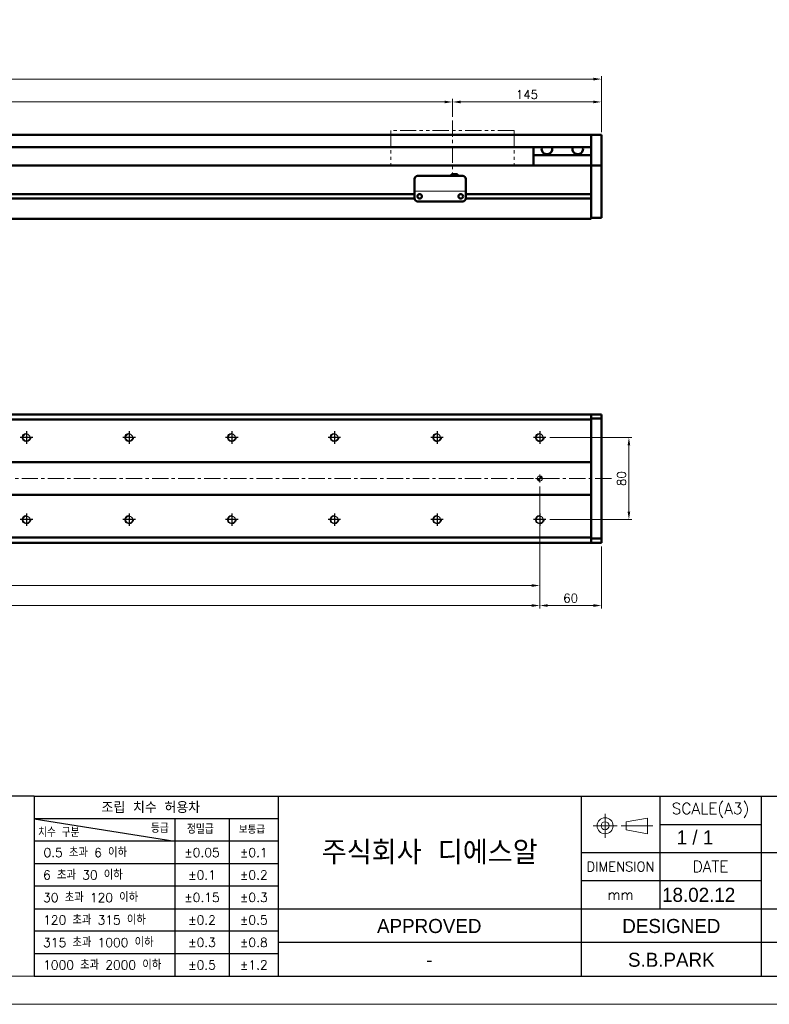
# Model space of a CAD drawing. Header units: millimetres. Extents: x 46891 to 50846, y 6223 to 10155.
# Tile 3 of 5: x 49697 to 50427, y 8529 to 9488. Entities that reach past the tile are written whole.
import ezdxf
from ezdxf.enums import TextEntityAlignment as Align

# ---------------------------------------------------------------- set-up
doc = ezdxf.new("R2010")
doc.units = ezdxf.units.MM
doc.header["$LTSCALE"] = 0.5
doc.linetypes.add('CENTER', pattern=[50.8, 31.75, -6.35, 6.35, -6.35])
doc.linetypes.add('PHANTOM', pattern=[63.5, 31.75, -6.35, 6.35, -6.35, 6.35, -6.35])
doc.layers.get('0').update_dxf_attribs({"lineweight": 20})
doc.layers.add('1', color=1, linetype='CENTER', lineweight=13)
doc.layers.add('외형선(ISO)', color=7, linetype='Continuous', lineweight=50)
for name, color, linetype in [('3', 3, 'Continuous'), ('C', 1, 'CENTER'), ('DIM', 4, 'Continuous')]:
    doc.layers.add(name, color=color, linetype=linetype)
doc.styles.add('ACISOGDT', font='amgdt.shx')
doc.styles.add('DSR TEXT', font='romans.shx', dxfattribs={"bigfont": 'whgtxt.shx'})
doc.styles.get("Standard").update_dxf_attribs({"font": 'romans.shx', "bigfont": 'whgtxt.shx'})
doc.dimstyles.new('DSR', dxfattribs={"dimscale": 2, "dimtxt": 3, "dimasz": 3, "dimexe": 0.5, "dimexo": 0.5, "dimgap": 0.5, "dimtad": 1, "dimdsep": 46, "dimtxsty": 'Standard', "dimcen": 2.5, "dimclrd": 4, "dimclre": 4, "dimclrt": 2, "dimadec": 0, "dimazin": 2, "dimtfac": 1, "dimtmove": 0, "dimatfit": 3, "dimfxl": 0, "dimlwd": -1, "dimlwe": -1, "dimarcsym": 0})

# ---------------------------------------------------------------- blocks, each defined once
blk = doc.blocks.new('A$C13F00394')
for p, q in [((109.11, 28.14), (105.34, 27.43)), ((109.11, 25.3), (109.11, 28.14)), ((105.34, 27.43), (105.34, 26.01)), ((105.34, 26.01), (109.11, 25.3))]:
    blk.add_line(p, q)
for radius in [1.42, 0.71]:
    blk.add_circle((101.56, 26.76), radius)
at = {"layer": '1'}
for p, q in [((101.56, 28.89), (101.56, 24.63)), ((103.69, 26.76), (99.44, 26.76)), ((104.41, 26.76), (110.04, 26.76))]:
    blk.add_line(p, q, dxfattribs=at)
at = {"layer": '3'}
for p, q in [((0, 32), (-207.68, 32)), ((0, 32), (202.32, 32)), ((0, 32), (0, 0)), ((43.43, 32), (43.43, 0)), ((97.32, 32), (97.32, 12)), ((111.32, 32), (111.32, 12)), ((129.32, 32), (129.32, 0)), ((0, 28), (25, 24)), ((43.43, 28), (0, 28)), ((25, 28), (25, 0)), ((34.7, 28), (34.7, 0)), ((111.32, 27), (129.32, 27)), ((43.43, 24), (0, 24)), ((97.32, 22), (202.32, 22)), ((43.43, 20), (0, 20)), ((43.43, 16), (0, 16)), ((97.32, 17), (129.32, 17)), ((0, 12), (129.32, 12)), ((97.32, 12), (97.32, 0)), ((129.32, 12), (202.32, 12)), ((43.43, 8), (0, 8)), ((97.32, 6), (43.43, 6)), ((129.32, 6), (97.32, 6)), ((202.32, 6), (129.32, 6)), ((43.43, 4), (0, 4)), ((0, 0), (202.32, 0))]:
    blk.add_line(p, q, dxfattribs=at)
at = {"color": 0, "style": 'DSR TEXT'}
for s, height, p in [('조립 치수 허용차', 2, (11.97, 29.02)), ('치수 구분', 1.5, (0.69, 24.78)), ('등급', 1.5, (20.77, 25.52)), ('정밀급', 1.5, (27.18, 25.37)), ('보통급', 1.3, (36.41, 25.38)), (' 0.5 초과 6 이하', 1.6, (0.56, 21.19)), (' 6 초과 30 이하', 1.6, (0.49, 17.19)), (' 30 초과 120 이하', 1.6, (0.49, 13.19)), (' 120 초과 315 이하', 1.6, (0.49, 9.19)), (' 315 초과 1000 이하', 1.6, (0.49, 5.19)), (' 1000 초과 2000 이하', 1.6, (0.49, 1.19))]:
    blk.add_text(s, height=height, dxfattribs=at).set_placement(p)
at = {"color": 7, "style": 'ACISOGDT'}
for s, p in [('APPROVED', (70.28, 8.93)), ('DESIGNED', (113.35, 8.93))]:
    blk.add_text(s, height=2.5, dxfattribs=at).set_placement(p, align=Align.MIDDLE_CENTER)
at = {"color": 7, "attachment_point": 5, "style": 'DSR TEXT'}
for s, insert, char_height in [('SCALE(A3)', (120.32, 29.5), 2), ('주식회사 디에스알', (70.37, 22), 4.2), ('DIMENSION', (104.32, 19.5), 1.7), ('DATE', (120.32, 19.5), 2), ('mm', (104.32, 14.5), 1.8)]:
    blk.add_mtext(s, dxfattribs=dict(at, insert=insert, char_height=char_height))
at = {"color": 0, "char_height": 1.6, "attachment_point": 5, "style": 'DSR TEXT'}
for s, insert in [('%%P0.05', (29.85, 22)), ('%%P0.1', (39.07, 22)), ('%%P0.1', (29.85, 18)), ('%%P0.2', (39.07, 18)), ('%%P0.15', (29.85, 14)), ('%%P0.3', (39.07, 14)), ('%%P0.2', (29.85, 10)), ('%%P0.5', (39.07, 10)), ('%%P0.3', (29.85, 6)), ('%%P0.8', (39.07, 6)), ('%%P0.5', (29.85, 2)), ('%%P1.2', (39.07, 2))]:
    blk.add_mtext(s, dxfattribs=dict(at, insert=insert))
blk = doc.blocks.new('A$C1C1952E1')
at = {"color": 1}
blk.add_lwpolyline([(0, 0), (420, 0), (420, 297), (0, 297)], close=True, dxfattribs=at)
at = {"color": 3}
blk.add_lwpolyline([(5, 5), (415, 5), (415, 292), (5, 292)], close=True, dxfattribs=at)
blk = doc.blocks.new('*D116')
at = {"color": 1, "linetype": 'ByBlock'}
for p, q in [((50118.73, 9393.56), (50118.73, 9410.91)), ((50263.73, 9378.56), (50263.73, 9410.91)), ((50255.93, 9407.91), (50126.53, 9407.91))]:
    blk.add_line(p, q, dxfattribs=at)
at = {"color": 1}
for points in [[(50126.53, 9409.22), (50126.53, 9406.61), (50118.73, 9407.91)], [(50255.93, 9409.22), (50255.93, 9406.61), (50263.73, 9407.91)]]:
    blk.add_solid(points, dxfattribs=at)
at = {"layer": 'Defpoints', "color": 0}
for p in [(50118.73, 9407.91), (50118.73, 9389.96), (50263.73, 9374.96)]:
    blk.add_point(p, dxfattribs=at)
at = {"color": 3, "insert": (50191.23, 9415.11), "char_height": 8.4, "attachment_point": 5, "style": 'DSR TEXT'}
blk.add_mtext('145', dxfattribs=at)
blk = doc.blocks.new('*D117')
at = {"color": 1, "linetype": 'ByBlock'}
for p, q in [((48818.73, 9393.56), (48818.73, 9410.91)), ((50118.73, 9393.56), (50118.73, 9410.91)), ((48826.53, 9407.91), (50110.93, 9407.91))]:
    blk.add_line(p, q, dxfattribs=at)
at = {"color": 1}
for points in [[(48826.53, 9409.22), (48826.53, 9406.61), (48818.73, 9407.91)], [(50110.93, 9409.22), (50110.93, 9406.61), (50118.73, 9407.91)]]:
    blk.add_solid(points, dxfattribs=at)
at = {"layer": 'Defpoints', "color": 0}
for p in [(50118.73, 9407.91), (48818.73, 9389.96), (50118.73, 9389.96)]:
    blk.add_point(p, dxfattribs=at)
at = {"color": 3, "insert": (49468.73, 9415.11), "char_height": 8.4, "attachment_point": 5, "style": 'DSR TEXT'}
blk.add_mtext('STROKE : 1300', dxfattribs=at)
blk = doc.blocks.new('*D119')
at = {"color": 1, "linetype": 'ByBlock'}
for p, q in [((48663.73, 9379.56), (48663.73, 9433.19)), ((48671.53, 9430.19), (50255.93, 9430.19)), ((50263.73, 9379.56), (50263.73, 9433.19))]:
    blk.add_line(p, q, dxfattribs=at)
at = {"color": 1}
for points in [[(48671.53, 9431.49), (48671.53, 9428.89), (48663.73, 9430.19)], [(50255.93, 9431.49), (50255.93, 9428.89), (50263.73, 9430.19)]]:
    blk.add_solid(points, dxfattribs=at)
at = {"layer": 'Defpoints', "color": 0}
for p in [(50263.73, 9430.19), (48663.73, 9375.96), (50263.73, 9375.96)]:
    blk.add_point(p, dxfattribs=at)
at = {"color": 3, "insert": (49463.73, 9437.39), "char_height": 8.4, "attachment_point": 5, "style": 'DSR TEXT'}
blk.add_mtext('1600', dxfattribs=at)
blk = doc.blocks.new('A$C33E56CC6')
h = blk.add_hatch()
h.set_pattern_fill('ANSI31', color=256, style=0)
h.set_pattern_definition([(45, (-7065.45672, -6508.5399), (-0.0883883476, 0.0883883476), [])])
h.paths.add_polyline_path([(4, 6.5, 0.414214), (1.5, 4), (4, 4)])
h.paths.add_polyline_path([(6.5, 4), (4, 4), (4, 1.5, 0.414214)])
blk.add_circle((4, 4), 2.5)
at = {"layer": '1'}
for p, q in [((0, 4), (8, 4)), ((4, 0), (4, 8))]:
    blk.add_line(p, q, dxfattribs=at)
blk = doc.blocks.new('tap8')
blk.add_circle((0, 0), 3.4)
at = {"layer": 'C', "color": 1, "linetype": 'CENTER'}
for p, q in [((-6.05, 0), (6.05, 0)), ((0, -6.05), (0, 6.05))]:
    blk.add_line(p, q, dxfattribs=at)
at = {"layer": 'DIM', "color": 3}
blk.add_arc((0, 0), 4, 263.84551, 189.43144, dxfattribs=at)
blk = doc.blocks.new('*D120')
at = {"color": 1, "linetype": 'ByBlock'}
for p, q in [((48803.73, 9033.49), (48803.73, 8933.9)), ((50203.73, 9033.49), (50203.73, 8933.9)), ((48811.53, 8936.9), (50195.93, 8936.9))]:
    blk.add_line(p, q, dxfattribs=at)
at = {"color": 1}
for points in [[(48811.53, 8938.2), (48811.53, 8935.6), (48803.73, 8936.9)], [(50195.93, 8938.2), (50195.93, 8935.6), (50203.73, 8936.9)]]:
    blk.add_solid(points, dxfattribs=at)
at = {"layer": 'Defpoints', "color": 0}
for p in [(48803.73, 9037.09), (50203.73, 9037.09), (50203.73, 8936.9)]:
    blk.add_point(p, dxfattribs=at)
at = {"color": 3, "insert": (49503.73, 8944.1), "char_height": 8.4, "attachment_point": 5, "style": 'DSR TEXT'}
blk.add_mtext('1400%%P0.02', dxfattribs=at)
blk = doc.blocks.new('*D122')
at = {"color": 1, "linetype": 'ByBlock'}
for p, q in [((50203.73, 8989.88), (50203.73, 8914.42)), ((50263.73, 8974.99), (50263.73, 8914.42)), ((50211.53, 8917.42), (50255.93, 8917.42))]:
    blk.add_line(p, q, dxfattribs=at)
at = {"color": 1}
for points in [[(50211.53, 8918.72), (50211.53, 8916.12), (50203.73, 8917.42)], [(50255.93, 8918.72), (50255.93, 8916.12), (50263.73, 8917.42)]]:
    blk.add_solid(points, dxfattribs=at)
at = {"layer": 'Defpoints', "color": 0}
for p in [(50203.73, 8993.48), (50263.73, 8978.59), (50263.73, 8917.42)]:
    blk.add_point(p, dxfattribs=at)
at = {"color": 3, "insert": (50233.73, 8924.62), "char_height": 8.4, "attachment_point": 5, "style": 'DSR TEXT'}
blk.add_mtext('60', dxfattribs=at)
blk = doc.blocks.new('*D125')
at = {"color": 1, "linetype": 'ByBlock'}
for p, q in [((48803.73, 8991.45), (48803.73, 8914.42)), ((50203.73, 8991.45), (50203.73, 8914.42)), ((48811.53, 8917.42), (50195.93, 8917.42))]:
    blk.add_line(p, q, dxfattribs=at)
at = {"color": 1}
for points in [[(48811.53, 8918.72), (48811.53, 8916.12), (48803.73, 8917.42)], [(50195.93, 8918.72), (50195.93, 8916.12), (50203.73, 8917.42)]]:
    blk.add_solid(points, dxfattribs=at)
at = {"layer": 'Defpoints', "color": 0}
for p in [(48803.73, 8995.05), (50203.73, 8995.05), (50203.73, 8917.42)]:
    blk.add_point(p, dxfattribs=at)
at = {"color": 3, "insert": (49503.73, 8924.62), "char_height": 8.4, "attachment_point": 5, "style": 'DSR TEXT'}
blk.add_mtext('14X100PITCH=1400', dxfattribs=at)
blk = doc.blocks.new('*D126')
at = {"color": 1, "linetype": 'ByBlock'}
for p, q in [((50213.38, 9081.09), (50293.57, 9081.09)), ((50290.57, 9073.29), (50290.57, 9008.9)), ((50213.38, 9001.09), (50293.57, 9001.09))]:
    blk.add_line(p, q, dxfattribs=at)
at = {"color": 1}
for points in [[(50289.27, 9073.29), (50291.87, 9073.29), (50290.57, 9081.09)], [(50289.27, 9008.9), (50291.87, 9008.9), (50290.57, 9001.09)]]:
    blk.add_solid(points, dxfattribs=at)
at = {"layer": 'Defpoints', "color": 0}
for p in [(50209.78, 9081.09), (50209.78, 9001.09), (50290.57, 9001.09)]:
    blk.add_point(p, dxfattribs=at)
at = {"color": 3, "insert": (50283.37, 9041.09), "char_height": 8.4, "attachment_point": 5, "rotation": 90, "style": 'DSR TEXT'}
blk.add_mtext('80', dxfattribs=at)

msp = doc.modelspace()

# ---------------------------------------------------------------- linework, layer by layer
at = {"color": 6, "linetype": 'PHANTOM'}
for p, q in [((50178.73324, 9379.96408), (50058.73324, 9379.96408)), ((50058.73324, 9379.96408), (50058.73324, 9345.96408)), ((50178.73324, 9379.96408), (50178.73324, 9345.96408))]:
    msp.add_line(p, q, dxfattribs=at)
msp.add_line((50081.73324, 9320.96422), (50131.73324, 9320.96422))
at = {"layer": '1'}
for p, q in [((50118.73324, 9389.96408), (50118.73324, 9335.96408)), ((50273.73324, 9041.09491), (48653.73324, 9041.09491))]:
    msp.add_line(p, q, dxfattribs=at)
at = {"layer": '3'}
msp.add_line((49711.23583, 8556.37352), (50819.04532, 8556.37352), dxfattribs=at)
at = {"layer": '외형선(ISO)'}
for p, q in [((48878.73324, 9375.96408), (50253.73324, 9375.96408)), ((50253.73324, 9375.96408), (50253.73324, 9373.96408)), ((50253.73324, 9375.96408), (50263.73324, 9375.96408)), ((50253.73324, 9373.96408), (50253.73324, 9375.96408)), ((50253.73324, 9373.17956), (50253.73324, 9373.96408)), ((50253.73324, 9373.96408), (50253.73324, 9373.17956)), ((50253.73324, 9372.68085), (50253.73324, 9373.17956)), ((50253.73324, 9373.17956), (50253.73324, 9372.68085)), ((50253.73324, 9372.68085), (50253.73324, 9371.61237)), ((50253.73324, 9371.61237), (50253.73324, 9372.68085)), ((50253.73324, 9371.61237), (50253.73324, 9368.62656)), ((50253.73324, 9368.62656), (50253.73324, 9371.61237)), ((50263.73324, 9373.96408), (50263.73324, 9375.96408)), ((50263.73324, 9373.96408), (50263.73324, 9373.17956)), ((50263.73324, 9373.17956), (50263.73324, 9372.68085)), ((50263.73324, 9371.61237), (50263.73324, 9372.68085)), ((50263.73324, 9368.62656), (50263.73324, 9371.61237)), ((48878.73324, 9363.96408), (50253.73324, 9363.96408)), ((50197.73324, 9355.96408), (50197.73324, 9363.96408)), ((50253.73324, 9360.06226), (50253.73324, 9368.62656)), ((50253.73324, 9368.62656), (50253.73324, 9364.46408)), ((50263.73324, 9368.62656), (50263.73324, 9360.06226)), ((50253.73324, 9355.96408), (50197.73324, 9355.96408)), ((50197.73324, 9345.96408), (50197.73324, 9355.96408)), ((50253.73324, 9357.96697), (50253.73324, 9360.06226)), ((50253.73324, 9346.54502), (50253.73324, 9357.96697)), ((50263.73324, 9360.06226), (50263.73324, 9357.96697)), ((50263.73324, 9357.96697), (50263.73324, 9346.54502)), ((50253.73324, 9345.96408), (48823.73324, 9345.96408)), ((50253.73324, 9345.96408), (50253.73324, 9346.54502)), ((50253.73324, 9342.96408), (50253.73324, 9345.96408)), ((50253.73324, 9345.96408), (50253.73324, 9342.96408)), ((50253.73324, 9345.96408), (50263.73324, 9345.96408)), ((50253.73324, 9342.96408), (50253.73324, 9318.41408)), ((50253.73324, 9300.20672), (50253.73324, 9342.96408)), ((50263.73324, 9346.54502), (50263.73324, 9345.96408)), ((50263.73324, 9342.96408), (50263.73324, 9345.96408)), ((50263.73324, 9342.96408), (50263.73324, 9300.20672)), ((50081.73324, 9322.96424), (50081.73324, 9332.96424)), ((50084.73324, 9335.96424), (50128.73324, 9335.96424)), ((50117.73324, 9337.46423), (50117.73324, 9335.96424)), ((50117.73324, 9337.46423), (50123.73324, 9337.46423)), ((50123.73324, 9337.46423), (50123.73324, 9335.96424)), ((50131.73324, 9332.96424), (50131.73324, 9322.96424)), ((50081.73324, 9322.96424), (50081.73324, 9320.96423)), ((50131.73324, 9320.96423), (50131.73324, 9322.96424)), ((50081.74368, 9313.71408), (48877.72279, 9313.71408)), ((50081.73324, 9318.21408), (48877.73324, 9318.21408)), ((50081.73324, 9320.9642), (50081.73324, 9320.96423)), ((50081.73324, 9320.4642), (50081.73324, 9320.9642)), ((50081.73324, 9313.9642), (50081.73324, 9320.4642)), ((50086.75658, 9318.21408), (50086.7099, 9318.21408)), ((50126.75658, 9318.21408), (50126.7099, 9318.21408)), ((50253.73324, 9313.71408), (50131.72279, 9313.71408)), ((50131.73324, 9320.96423), (50131.73324, 9320.9642)), ((50131.73324, 9320.9642), (50131.73324, 9320.4642)), ((50131.73324, 9320.4642), (50131.73324, 9313.9642)), ((50253.73324, 9318.21408), (50131.73324, 9318.21408)), ((50253.73324, 9313.51408), (50253.73324, 9300.20672)), ((50084.73324, 9310.9642), (50128.73324, 9310.9642)), ((48673.73324, 9293.96408), (50253.73324, 9293.96408)), ((50253.73324, 9298.0854), (50253.73324, 9300.20672)), ((50253.73324, 9300.20672), (50253.73324, 9298.0854)), ((50253.73324, 9298.0854), (50253.73324, 9293.96408)), ((50253.73324, 9294.96408), (50253.73324, 9298.0854)), ((50253.73324, 9294.96408), (50263.73324, 9294.96408)), ((50263.73324, 9298.0854), (50263.73324, 9300.20672)), ((50263.73324, 9298.0854), (50263.73324, 9294.96408)), ((50253.73324, 9103.59491), (48736.73324, 9103.59491)), ((50253.73324, 9103.59491), (50253.73324, 9102.71623)), ((50253.73324, 9102.71623), (50253.73324, 9103.59491)), ((50253.73324, 9103.59491), (50263.73324, 9103.59491)), ((50253.73324, 9098.59491), (50253.73324, 9102.71623)), ((50253.73324, 9102.71623), (50253.73324, 9099.59491)), ((50263.73324, 9103.59491), (50263.73324, 9102.71623)), ((50263.73324, 9099.59491), (50263.73324, 9102.71623)), ((50253.73324, 9098.59491), (48736.73324, 9098.59491)), ((50253.73324, 9099.59491), (50263.73324, 9099.59491)), ((50253.73324, 9057.09491), (50253.73324, 9098.59491)), ((50263.73324, 8982.59491), (50263.73324, 9099.59491)), ((48736.73324, 9057.09491), (50253.73324, 9057.09491)), ((50253.73324, 9056.24136), (50253.73324, 9057.09491)), ((50253.73324, 9055.88781), (50253.73324, 9056.24136)), ((50253.73324, 9026.30202), (50253.73324, 9055.88781)), ((50253.73324, 9055.88781), (50253.73324, 9026.30202)), ((50253.73324, 9025.09491), (48736.73324, 9025.09491)), ((50253.73324, 9025.94847), (50253.73324, 9026.30202)), ((50253.73324, 9025.09491), (50253.73324, 9025.94847)), ((50253.73324, 8983.59491), (50253.73324, 9025.09491)), ((48736.73324, 8983.59491), (50253.73324, 8983.59491)), ((50253.73324, 8978.59491), (48736.73324, 8978.59491)), ((50253.73324, 8979.47359), (50253.73324, 8983.59491)), ((50253.73324, 8982.59491), (50253.73324, 8979.47359)), ((50253.73324, 8982.59491), (50263.73324, 8982.59491)), ((50253.73324, 8979.47359), (50253.73324, 8978.59491)), ((50253.73324, 8978.59491), (50253.73324, 8979.47359)), ((50253.73324, 8978.59491), (50263.73324, 8978.59491)), ((50263.73324, 8979.47359), (50263.73324, 8982.59491)), ((50263.73324, 8979.47359), (50263.73324, 8978.59491))]:
    msp.add_line(p, q, dxfattribs=at)
for centre in [(50086.73324, 9315.9642), (50126.73324, 9315.9642)]:
    msp.add_circle(centre, 2.25, dxfattribs=at)
for centre, start, end in [((50084.73324, 9332.96424), 90, 180), ((50128.73324, 9332.96424), 0, 90), ((50084.73324, 9313.9642), 180, 270), ((50128.73324, 9313.9642), 270, 0)]:
    msp.add_arc(centre, 3, start, end, dxfattribs=at)
for centre in [(50210.73324, 9361.96408), (50240.73324, 9361.96408)]:
    msp.add_ellipse(centre, major_axis=(5.25, 0), ratio=0.923076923, start_param=2.716178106, end_param=6.708599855, dxfattribs=at)

# ---------------------------------------------------------------- block references
at = {"xscale": 5.4756, "yscale": 5.4756, "zscale": 5.4756}
for name, p in [('A$C1C1952E1', (48546.67132, 8528.99552)), ('A$C13F00394', (49711.23583, 8556.37352))]:
    msp.add_blockref(name, p, dxfattribs=at)
at = {"xscale": -1}
for name, p, rotation in [('tap8', (49703.73324, 9081.09491), 90), ('tap8', (49803.73324, 9081.09491), 90), ('tap8', (49903.73324, 9081.09491), 90), ('tap8', (50003.73324, 9081.09491), 90), ('tap8', (50103.73324, 9081.09491), 90), ('tap8', (50203.73324, 9081.09491), 90), ('A$C33E56CC6', (50199.73324, 9045.09491), 180), ('tap8', (49703.73324, 9001.09491), 90), ('tap8', (49803.73324, 9001.09491), 90), ('tap8', (49903.73324, 9001.09491), 90), ('tap8', (50003.73324, 9001.09491), 90), ('tap8', (50103.73324, 9001.09491), 90), ('tap8', (50203.73324, 9001.09491), 90)]:
    msp.add_blockref(name, p, dxfattribs=dict(at, rotation=rotation))

# ---------------------------------------------------------------- texts
at = {"color": 2, "style": 'ACISOGDT'}
for s, p in [('1 / 1', (50337.12733, 8684.659)), ('18.02.12', (50322.90155, 8628.78576))]:
    msp.add_text(s, height=13.689, dxfattribs=at).set_placement(p)
for s, p in [('S.B.PARK', (50331.87461, 8572.39072)), ('-', (50096.07712, 8572.39072))]:
    msp.add_text(s, height=13.689, dxfattribs=at).set_placement(p, align=Align.MIDDLE_CENTER)

# ---------------------------------------------------------------- dimensions: what is measured, and where the dimension line sits
for base, p1, p2, picture, middle in [((50263.73324, 9430.19202), (48663.73324, 9375.96408), (50263.73324, 9375.96408), '*D119', (49463.73324, 9437.39202)), ((50118.73324, 9407.91493), (50263.73324, 9374.96408), (50118.73324, 9389.96408), '*D116', (50191.23324, 9415.11493))]:
    dim = msp.add_linear_dim(base=base, p1=p1, p2=p2, dimstyle='DSR', override={"dimscale": 3, "dimtxt": 2.8, "dimasz": 2.600136, "dimexe": 1, "dimexo": 1.2, "dimgap": 1, "dimdec": 4, "dimtxsty": 'DSR TEXT', "dimclrd": 1, "dimclre": 1, "dimclrt": 3, "dimtdec": 4, "dimtix": 1})
    dim.commit()
    dim.dimension.update_dxf_attribs({"geometry": picture, "text_midpoint": middle})
for base, p1, p2, text, picture, middle in [((50118.73324, 9407.91493), (48818.73324, 9389.96408), (50118.73324, 9389.96408), 'STROKE : <>', '*D117', (49468.73324, 9415.11493)), ((50203.73324, 8936.90283), (48803.73324, 9037.09491), (50203.73324, 9037.09491), '<>%%P0.02', '*D120', (49503.73324, 8944.10283)), ((50203.73324, 8917.42031), (48803.73324, 8995.04794), (50203.73324, 8995.04794), '14X100PITCH=<>', '*D125', (49503.73324, 8924.62031))]:
    dim = msp.add_linear_dim(base=base, p1=p1, p2=p2, text=text, dimstyle='DSR', override={"dimscale": 3, "dimtxt": 2.8, "dimasz": 2.600136, "dimexe": 1, "dimexo": 1.2, "dimgap": 1, "dimdec": 4, "dimtxsty": 'DSR TEXT', "dimclrd": 1, "dimclre": 1, "dimclrt": 3, "dimtdec": 4, "dimtix": 1})
    dim.commit()
    dim.dimension.update_dxf_attribs({"geometry": picture, "text_midpoint": middle})
dim = msp.add_linear_dim(base=(50290.57177, 9001.09491), p1=(50209.78021, 9081.09491), p2=(50209.78021, 9001.09491), angle=270, dimstyle='DSR', override={"dimscale": 3, "dimtxt": 2.8, "dimasz": 2.600136, "dimexe": 1, "dimexo": 1.2, "dimgap": 1, "dimdec": 4, "dimtxsty": 'DSR TEXT', "dimclrd": 1, "dimclre": 1, "dimclrt": 3, "dimtdec": 4, "dimtix": 1})
dim.commit()
dim.dimension.update_dxf_attribs({"geometry": '*D126', "text_midpoint": (50283.37177, 9041.09491)})
dim = msp.add_linear_dim(base=(50263.73324, 8917.42031), p1=(50203.73324, 8993.48327), p2=(50263.73324, 8978.59491), dimstyle='DSR', override={"dimscale": 3, "dimtxt": 2.8, "dimasz": 2.600136, "dimexe": 1, "dimexo": 1.2, "dimgap": 1, "dimdec": 4, "dimtxsty": 'DSR TEXT', "dimclrd": 1, "dimclre": 1, "dimclrt": 3, "dimtdec": 4, "dimtix": 1})
dim.commit()
dim.dimension.update_dxf_attribs({"geometry": '*D122', "text_midpoint": (50233.73324, 8917.42031), "dimtype": 160})

doc.saveas('drawing.dxf')
